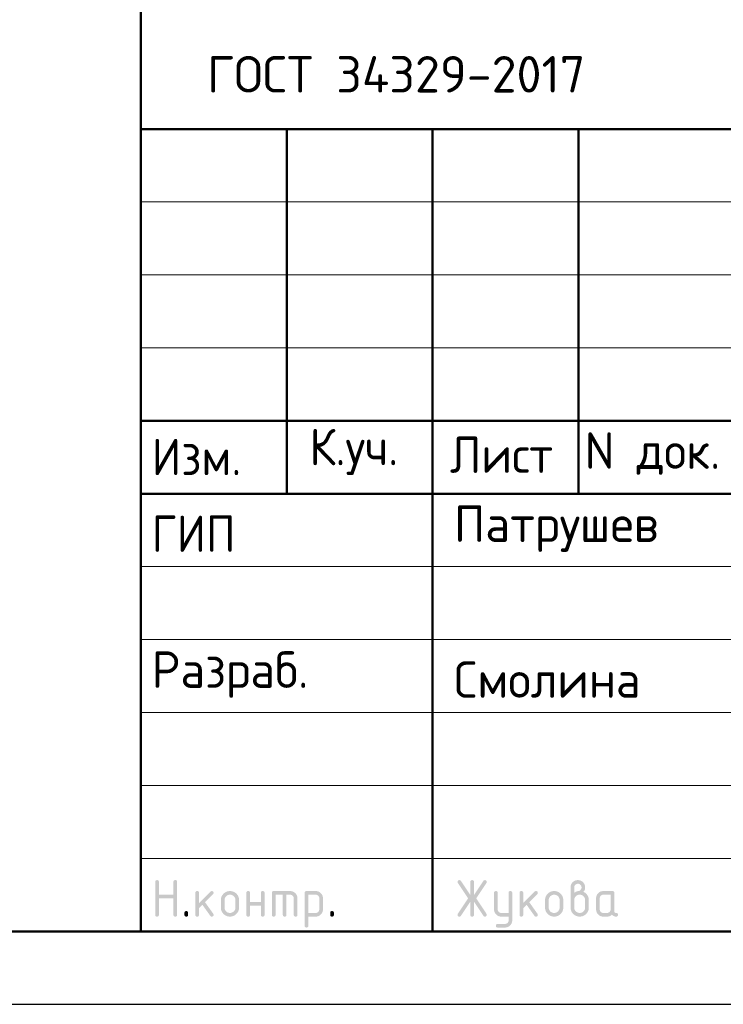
# Model space of a CAD drawing. Header units: millimetres. Extents: x 0 to 50400, y 0 to 35640.
# Tile 2 of 6: x 26604 to 32391, y 0 to 8099. Entities that reach past the tile are written whole.
import ezdxf

# ---------------------------------------------------------------- set-up
doc = ezdxf.new("R2010")
doc.units = ezdxf.units.MM
doc.layers.add('Standard', color=7, linetype='Continuous', lineweight=25)
doc.styles.add('ISOCPEUR', font='txt')

msp = doc.modelspace()

# ---------------------------------------------------------------- hatches: boundary and pattern name
at = {"layer": 'Standard', "linetype": 'Continuous', "lineweight": 25, "transparency": 33554687}
for points in [[(27718.9, 736.5), (27718.9, 1006.5), (27718.9, 1008.4), (27719.1, 1010.1), (27719.4, 1011.7), (27719.8, 1013.1), (27720.3, 1014.5), (27721, 1015.7), (27721.7, 1016.9), (27722.7, 1017.8), (27723.6, 1018.7), (27724.8, 1019.4), (27725.9, 1020.1), (27727.4, 1020.6), (27728.8, 1021.1), (27730.4, 1021.3), (27732, 1021.5), (27733.9, 1021.5), (27735.8, 1021.5), (27737.4, 1021.3), (27739.1, 1021.1), (27740.5, 1020.6), (27741.9, 1020.1), (27743.1, 1019.4), (27744.3, 1018.7), (27745.2, 1017.8), (27746.1, 1016.9), (27746.8, 1015.7), (27747.5, 1014.5), (27748, 1013.1), (27748.5, 1011.7), (27748.7, 1010.1), (27749, 1008.4), (27749, 1006.6), (27749, 901.6), (27868.6, 901.6), (27868.6, 1006.6), (27868.6, 1008.4), (27868.9, 1010.1), (27869.1, 1011.7), (27869.6, 1013.1), (27870, 1014.5), (27870.7, 1015.7), (27871.4, 1016.9), (27872.4, 1017.8), (27873.3, 1018.7), (27874.5, 1019.4), (27875.7, 1020.1), (27877.1, 1020.6), (27878.5, 1021.1), (27880.1, 1021.3), (27881.8, 1021.5), (27883.6, 1021.5), (27885.5, 1021.5), (27887.2, 1021.3), (27888.8, 1021.1), (27890.2, 1020.6), (27891.6, 1020.1), (27892.8, 1019.4), (27894, 1018.7), (27894.9, 1017.8), (27895.9, 1016.9), (27896.6, 1015.7), (27897.3, 1014.5), (27897.7, 1013.1), (27898.2, 1011.7), (27898.4, 1010.1), (27898.7, 1008.4), (27898.7, 1006.5), (27898.7, 736.5), (27898.7, 734.7), (27898.4, 733), (27898.2, 731.4), (27897.7, 730), (27897.3, 728.6), (27896.6, 727.4), (27895.9, 726.2), (27894.9, 725.3), (27894, 724.4), (27892.8, 723.7), (27891.6, 723), (27890.2, 722.5), (27888.8, 722), (27887.2, 721.8), (27885.5, 721.5), (27883.6, 721.5), (27881.8, 721.5), (27880.1, 721.8), (27878.5, 722), (27877.1, 722.5), (27875.7, 723), (27874.5, 723.7), (27873.3, 724.4), (27872.4, 725.3), (27871.4, 726.2), (27870.7, 727.4), (27870, 728.6), (27869.6, 730), (27869.1, 731.4), (27868.9, 733), (27868.6, 734.7), (27868.6, 736.5), (27868.6, 871.5), (27749, 871.5), (27749, 736.5), (27749, 734.7), (27748.7, 733), (27748.5, 731.4), (27748, 730), (27747.5, 728.6), (27746.8, 727.4), (27746.1, 726.2), (27745.2, 725.3), (27744.3, 724.4), (27743.1, 723.7), (27741.9, 723), (27740.5, 722.5), (27739.1, 722), (27737.4, 721.8), (27735.8, 721.5), (27733.9, 721.5), (27732, 721.5), (27730.4, 721.8), (27728.8, 722), (27727.4, 722.5), (27725.9, 723), (27724.8, 723.7), (27723.6, 724.4), (27722.7, 725.3), (27721.7, 726.2), (27721, 727.4), (27720.3, 728.6), (27719.8, 730), (27719.4, 731.4), (27719.1, 733), (27718.9, 734.7)], [(30310.2, 844.4), (30232.8, 728.1), (30231.7, 726.5), (30230.4, 725.2), (30229, 724), (30227.4, 723.2), (30225.8, 722.4), (30224, 721.9), (30222.1, 721.5), (30220, 721.5), (30218.2, 721.5), (30216.6, 721.8), (30215, 722), (30213.6, 722.5), (30212.2, 723), (30211, 723.8), (30209.9, 724.5), (30209, 725.5), (30208, 726.4), (30207.4, 727.7), (30206.7, 728.9), (30206.2, 730.4), (30205.7, 731.8), (30205.5, 733.5), (30205.3, 735.2), (30205.3, 737.2), (30205.3, 739.1), (30205.9, 741.1), (30206.5, 743), (30207.8, 744.9), (30292.1, 871.4), (30207.8, 997.9), (30206.5, 999.9), (30205.9, 1001.8), (30205.3, 1003.8), (30205.3, 1005.9), (30205.3, 1007.8), (30205.5, 1009.5), (30205.7, 1011.3), (30206.2, 1012.7), (30206.7, 1014.2), (30207.4, 1015.4), (30208.1, 1016.6), (30209, 1017.6), (30210, 1018.6), (30211.1, 1019.3), (30212.3, 1020.1), (30213.7, 1020.6), (30215.1, 1021), (30216.8, 1021.3), (30218.4, 1021.5), (30220.3, 1021.5), (30222.3, 1021.5), (30224, 1021.1), (30225.8, 1020.7), (30227.4, 1019.8), (30228.9, 1019), (30230.3, 1017.7), (30231.6, 1016.4), (30232.8, 1014.7), (30310.2, 898.7), (30310.2, 1006.5), (30310.2, 1008.4), (30310.5, 1010.1), (30310.7, 1011.7), (30311.2, 1013.1), (30311.7, 1014.5), (30312.4, 1015.7), (30313.1, 1016.9), (30314, 1017.8), (30314.9, 1018.7), (30316.1, 1019.4), (30317.3, 1020.1), (30318.7, 1020.6), (30320.1, 1021.1), (30321.8, 1021.3), (30323.4, 1021.5), (30325.3, 1021.5), (30327.2, 1021.5), (30328.8, 1021.3), (30330.4, 1021.1), (30331.8, 1020.6), (30333.3, 1020.1), (30334.4, 1019.4), (30335.6, 1018.7), (30336.5, 1017.8), (30337.5, 1016.9), (30338.2, 1015.7), (30338.9, 1014.5), (30339.4, 1013.1), (30339.8, 1011.7), (30340.1, 1010.1), (30340.3, 1008.4), (30340.3, 1006.5), (30340.3, 898.7), (30417.8, 1014.7), (30418.9, 1016.4), (30420.3, 1017.7), (30421.6, 1019), (30423.2, 1019.8), (30424.8, 1020.7), (30426.6, 1021.1), (30428.5, 1021.5), (30430.5, 1021.5), (30432, 1021.5), (30433.4, 1021.3), (30434.9, 1021), (30436.2, 1020.4), (30437.5, 1019.8), (30438.7, 1019), (30439.9, 1018.1), (30441, 1017), (30442, 1015.9), (30442.8, 1014.6), (30443.6, 1013.4), (30444.2, 1012.1), (30444.7, 1010.7), (30445, 1009.3), (30445.3, 1007.9), (30445.3, 1006.3), (30445.3, 1004.1), (30444.6, 1002), (30444, 999.9), (30442.8, 997.9), (30358.5, 871.4), (30442.8, 744.9), (30444, 743), (30444.6, 741), (30445.3, 738.9), (30445.3, 736.8), (30445.3, 735.2), (30445, 733.8), (30444.7, 732.4), (30444.2, 731), (30443.7, 729.7), (30442.9, 728.5), (30442.1, 727.2), (30441.1, 726.1), (30440, 724.9), (30438.8, 724.1), (30437.7, 723.3), (30436.4, 722.7), (30435.1, 722.1), (30433.7, 721.8), (30432.3, 721.5), (30430.7, 721.5), (30428.6, 721.5), (30426.7, 721.9), (30424.8, 722.4), (30423.2, 723.2), (30421.6, 724), (30420.2, 725.2), (30418.9, 726.5), (30417.8, 728.1), (30340.3, 844.4), (30340.3, 736.5), (30340.3, 734.7), (30340.1, 733), (30339.8, 731.4), (30339.4, 730), (30338.9, 728.6), (30338.2, 727.4), (30337.5, 726.2), (30336.5, 725.3), (30335.6, 724.4), (30334.4, 723.7), (30333.3, 723), (30331.8, 722.5), (30330.4, 722), (30328.8, 721.8), (30327.2, 721.5), (30325.3, 721.5), (30323.4, 721.5), (30321.8, 721.8), (30320.1, 722), (30318.7, 722.5), (30317.3, 723), (30316.1, 723.7), (30314.9, 724.4), (30314, 725.3), (30313.1, 726.2), (30312.4, 727.4), (30311.7, 728.6), (30311.2, 730), (30310.7, 731.4), (30310.5, 733), (30310.2, 734.7), (30310.2, 736.5)], [(28078.7, 832.8), (28173, 927.1), (28174.1, 928.1), (28175.3, 929), (28176.5, 929.8), (28177.9, 930.3), (28179.2, 930.8), (28180.6, 931.1), (28182.1, 931.4), (28183.7, 931.4), (28185.6, 931.4), (28187.2, 931.1), (28188.9, 930.9), (28190.3, 930.4), (28191.7, 930), (28192.8, 929.3), (28194, 928.6), (28195, 927.6), (28195.9, 926.7), (28196.6, 925.5), (28197.3, 924.3), (28197.8, 922.9), (28198.2, 921.5), (28198.5, 919.9), (28198.7, 918.3), (28198.7, 916.4), (28198.7, 914.9), (28198.4, 913.5), (28198.1, 912.1), (28197.6, 910.8), (28197, 909.5), (28196.1, 908.3), (28195.3, 907.1), (28194.1, 905.9), (28128.3, 840.1), (28195.7, 745.2), (28197.2, 743.1), (28198, 740.9), (28198.7, 738.7), (28198.7, 736.3), (28198.7, 734.5), (28198.5, 732.8), (28198.2, 731.2), (28197.8, 729.9), (28197.3, 728.5), (28196.6, 727.3), (28195.9, 726.2), (28195, 725.2), (28194, 724.3), (28192.8, 723.6), (28191.7, 722.9), (28190.3, 722.5), (28188.9, 722), (28187.2, 721.8), (28185.6, 721.5), (28183.7, 721.5), (28181.7, 721.5), (28179.9, 721.9), (28178.2, 722.3), (28176.6, 723.1), (28175, 723.9), (28173.7, 725.1), (28172.3, 726.3), (28171.2, 727.9), (28106.7, 818.6), (28078.7, 790.6), (28078.7, 736.5), (28078.7, 734.7), (28078.5, 733), (28078.3, 731.4), (28077.8, 730), (28077.3, 728.6), (28076.6, 727.4), (28075.9, 726.2), (28075, 725.3), (28074, 724.4), (28072.9, 723.7), (28071.7, 723), (28070.3, 722.5), (28068.9, 722), (28067.2, 721.8), (28065.6, 721.5), (28063.7, 721.5), (28061.8, 721.5), (28060.2, 721.8), (28058.5, 722), (28057.1, 722.5), (28055.7, 723), (28054.5, 723.7), (28053.4, 724.4), (28052.4, 725.3), (28051.5, 726.2), (28050.8, 727.4), (28050.1, 728.6), (28049.6, 730), (28049.2, 731.4), (28048.9, 733), (28048.7, 734.7), (28048.7, 736.5), (28048.7, 916.4), (28048.7, 918.3), (28048.9, 919.9), (28049.2, 921.5), (28049.6, 922.9), (28050.1, 924.3), (28050.8, 925.5), (28051.5, 926.7), (28052.4, 927.6), (28053.4, 928.6), (28054.5, 929.3), (28055.7, 930), (28057.1, 930.4), (28058.5, 930.9), (28060.2, 931.1), (28061.8, 931.4), (28063.7, 931.4), (28065.6, 931.4), (28067.2, 931.1), (28068.9, 930.9), (28070.3, 930.4), (28071.7, 930), (28072.9, 929.3), (28074, 928.6), (28075, 927.6), (28075.9, 926.7), (28076.6, 925.5), (28077.3, 924.3), (28077.8, 922.9), (28078.3, 921.5), (28078.5, 919.9), (28078.7, 918.3), (28078.7, 916.4)], [(28498.4, 811.4), (28498.4, 736.5), (28498.4, 734.7), (28498.2, 733), (28497.9, 731.4), (28497.5, 730), (28497, 728.6), (28496.3, 727.4), (28495.6, 726.2), (28494.6, 725.3), (28493.7, 724.4), (28492.5, 723.6), (28491.4, 723), (28489.9, 722.5), (28488.5, 722), (28486.9, 721.8), (28485.2, 721.5), (28483.4, 721.5), (28481.5, 721.5), (28479.8, 721.8), (28478.2, 722), (28476.8, 722.5), (28475.4, 723), (28474.2, 723.7), (28473, 724.4), (28472.1, 725.3), (28471.2, 726.2), (28470.5, 727.4), (28469.8, 728.6), (28469.3, 730), (28468.8, 731.4), (28468.6, 733), (28468.3, 734.7), (28468.3, 736.5), (28468.3, 916.4), (28468.3, 918.3), (28468.6, 919.9), (28468.8, 921.5), (28469.3, 922.9), (28469.8, 924.3), (28470.5, 925.5), (28471.2, 926.7), (28472.1, 927.6), (28473, 928.6), (28474.2, 929.3), (28475.4, 930), (28476.8, 930.4), (28478.2, 930.9), (28479.8, 931.1), (28481.5, 931.4), (28483.4, 931.4), (28485.2, 931.4), (28486.9, 931.1), (28488.5, 930.9), (28489.9, 930.4), (28491.4, 930), (28492.5, 929.3), (28493.7, 928.6), (28494.6, 927.6), (28495.6, 926.7), (28496.3, 925.5), (28497, 924.4), (28497.5, 923), (28497.9, 921.5), (28498.2, 919.9), (28498.4, 918.3), (28498.4, 916.4), (28498.4, 841.5), (28588, 841.5), (28588, 916.4), (28588, 918.3), (28588.2, 919.9), (28588.5, 921.5), (28589, 923), (28589.4, 924.4), (28590.1, 925.5), (28590.8, 926.7), (28591.8, 927.6), (28592.7, 928.6), (28593.9, 929.3), (28595.1, 930), (28596.5, 930.4), (28597.9, 930.9), (28599.5, 931.1), (28601.2, 931.4), (28603, 931.4), (28604.9, 931.4), (28606.6, 931.1), (28608.2, 930.9), (28609.6, 930.4), (28611, 930), (28612.2, 929.3), (28613.4, 928.6), (28614.3, 927.6), (28615.2, 926.7), (28615.9, 925.5), (28616.7, 924.3), (28617.1, 922.9), (28617.6, 921.5), (28617.8, 919.9), (28618.1, 918.3), (28618.1, 916.4), (28618.1, 736.5), (28618.1, 734.7), (28617.8, 733), (28617.6, 731.4), (28617.1, 730), (28616.7, 728.6), (28615.9, 727.4), (28615.2, 726.2), (28614.3, 725.3), (28613.4, 724.4), (28612.2, 723.7), (28611, 723), (28609.6, 722.5), (28608.2, 722), (28606.6, 721.8), (28604.9, 721.5), (28603, 721.5), (28601.2, 721.5), (28599.5, 721.8), (28597.9, 722), (28596.5, 722.5), (28595.1, 723), (28593.9, 723.6), (28592.7, 724.4), (28591.8, 725.3), (28590.8, 726.2), (28590.1, 727.4), (28589.4, 728.6), (28589, 730), (28588.5, 731.4), (28588.2, 733), (28588, 734.7), (28588, 736.5), (28588, 811.4)], [(28693.2, 931.4), (28828.1, 931.4), (28831.2, 931.4), (28834.2, 931.1), (28837.2, 930.8), (28840.1, 930.3), (28843, 929.7), (28845.7, 928.9), (28848.5, 928.1), (28851.2, 927), (28853.8, 925.9), (28856.4, 924.5), (28858.9, 923.2), (28861.3, 921.5), (28863.7, 919.9), (28866, 918), (28868.3, 916.1), (28870.5, 913.9), (28872.7, 911.7), (28874.6, 909.4), (28876.5, 907.1), (28878.2, 904.7), (28879.8, 902.3), (28881.2, 899.7), (28882.5, 897.2), (28883.6, 894.5), (28884.7, 891.9), (28885.5, 889.1), (28886.4, 886.3), (28886.9, 883.4), (28887.5, 880.6), (28887.7, 877.6), (28888, 874.5), (28888, 871.4), (28888, 736.5), (28888, 734.7), (28887.8, 733), (28887.5, 731.4), (28887.1, 730), (28886.6, 728.6), (28885.9, 727.4), (28885.2, 726.2), (28884.3, 725.3), (28883.3, 724.4), (28882.1, 723.7), (28881, 723), (28879.6, 722.5), (28878.1, 722), (28876.5, 721.8), (28874.9, 721.5), (28873, 721.5), (28871.1, 721.5), (28869.5, 721.8), (28867.8, 722), (28866.4, 722.5), (28865, 723), (28863.8, 723.6), (28862.7, 724.4), (28861.7, 725.3), (28860.8, 726.2), (28860.1, 727.4), (28859.4, 728.6), (28858.9, 730), (28858.4, 731.4), (28858.2, 733), (28857.9, 734.7), (28857.9, 736.5), (28857.9, 871.4), (28857.9, 874.5), (28857.4, 877.5), (28856.9, 880.4), (28855.8, 883.1), (28854.7, 885.7), (28853.1, 888.1), (28851.5, 890.5), (28849.3, 892.7), (28847.2, 894.8), (28844.8, 896.5), (28842.4, 898.1), (28839.7, 899.2), (28837.1, 900.2), (28834.1, 900.8), (28831.2, 901.3), (28828, 901.3), (28798.1, 901.3), (28798.1, 736.5), (28798.1, 734.7), (28797.9, 733), (28797.6, 731.4), (28797.2, 730), (28796.7, 728.6), (28796, 727.4), (28795.3, 726.2), (28794.4, 725.3), (28793.4, 724.4), (28792.3, 723.6), (28791.1, 723), (28789.7, 722.5), (28788.3, 722), (28786.6, 721.8), (28785, 721.5), (28783.1, 721.5), (28781.2, 721.5), (28779.6, 721.8), (28777.9, 722), (28776.5, 722.5), (28775.1, 723), (28773.9, 723.6), (28772.8, 724.4), (28771.8, 725.3), (28770.9, 726.2), (28770.2, 727.4), (28769.5, 728.6), (28769, 730), (28768.5, 731.4), (28768.3, 733), (28768.1, 734.7), (28768.1, 736.5), (28768.1, 901.3), (28708.2, 901.3), (28708.2, 736.5), (28708.2, 734.7), (28708, 733), (28707.8, 731.4), (28707.3, 730), (28706.8, 728.6), (28706.1, 727.4), (28705.4, 726.2), (28704.5, 725.3), (28703.5, 724.4), (28702.4, 723.6), (28701.2, 723), (28699.8, 722.5), (28698.4, 722), (28696.7, 721.8), (28695.1, 721.5), (28693.2, 721.5), (28691.3, 721.5), (28689.7, 721.8), (28688, 722), (28686.6, 722.5), (28685.2, 723), (28684, 723.7), (28682.9, 724.4), (28681.9, 725.3), (28681, 726.2), (28680.3, 727.4), (28679.6, 728.6), (28679.1, 730), (28678.7, 731.4), (28678.4, 733), (28678.2, 734.7), (28678.2, 736.5), (28678.2, 916.4), (28678.2, 918.3), (28678.4, 919.9), (28678.6, 921.5), (28679.1, 922.9), (28679.6, 924.3), (28680.3, 925.5), (28681, 926.7), (28681.9, 927.6), (28682.9, 928.6), (28684, 929.3), (28685.2, 930), (28686.6, 930.4), (28688, 930.9), (28689.6, 931.1), (28691.3, 931.4)], [(30625, 691.2), (30625, 721.5), (30565.2, 721.5), (30562, 721.5), (30559, 721.8), (30556, 722.1), (30553.1, 722.6), (30550.2, 723.2), (30547.4, 724), (30544.6, 724.8), (30542, 725.9), (30539.3, 727), (30536.8, 728.4), (30534.2, 729.7), (30531.8, 731.4), (30529.4, 733), (30527.1, 734.9), (30524.8, 736.8), (30522.7, 739), (30520.5, 741.2), (30518.6, 743.5), (30516.7, 745.8), (30515.1, 748.2), (30513.5, 750.7), (30512.1, 753.2), (30510.7, 755.7), (30509.7, 758.4), (30508.6, 761), (30507.8, 763.8), (30507, 766.6), (30506.4, 769.5), (30505.9, 772.4), (30505.6, 775.4), (30505.3, 778.4), (30505.3, 781.5), (30505.3, 916.4), (30505.3, 918.3), (30505.6, 919.9), (30505.8, 921.5), (30506.3, 922.9), (30506.7, 924.3), (30507.4, 925.5), (30508.1, 926.7), (30509.1, 927.6), (30510, 928.6), (30511.2, 929.3), (30512.4, 930), (30513.8, 930.4), (30515.2, 930.9), (30516.8, 931.1), (30518.5, 931.4), (30520.4, 931.4), (30522.2, 931.4), (30523.9, 931.1), (30525.5, 930.9), (30526.9, 930.4), (30528.3, 930), (30529.5, 929.3), (30530.7, 928.6), (30531.6, 927.6), (30532.6, 926.7), (30533.3, 925.5), (30534, 924.4), (30534.4, 923), (30534.9, 921.5), (30535.2, 919.9), (30535.4, 918.3), (30535.4, 916.4), (30535.4, 781.6), (30535.4, 778.5), (30535.9, 775.6), (30536.5, 772.8), (30537.6, 770.2), (30538.7, 767.5), (30540.4, 765.1), (30542, 762.7), (30544.2, 760.4), (30546.4, 758.2), (30548.8, 756.6), (30551.2, 754.9), (30553.9, 753.8), (30556.5, 752.7), (30559.4, 752.2), (30562.2, 751.6), (30565.3, 751.6), (30625, 751.6), (30625, 916.4), (30625, 918.3), (30625.2, 919.9), (30625.5, 921.5), (30625.9, 923), (30626.4, 924.4), (30627.1, 925.5), (30627.8, 926.7), (30628.7, 927.6), (30629.7, 928.6), (30630.9, 929.3), (30632, 930), (30633.4, 930.4), (30634.9, 930.9), (30636.5, 931.1), (30638.1, 931.4), (30640, 931.4), (30641.9, 931.4), (30643.5, 931.1), (30645.2, 930.9), (30646.6, 930.4), (30648, 930), (30649.2, 929.3), (30650.4, 928.6), (30651.3, 927.6), (30652.2, 926.7), (30652.9, 925.5), (30653.6, 924.3), (30654.1, 923), (30654.6, 921.5), (30654.8, 919.9), (30655, 918.3), (30655, 916.4), (30655, 691.6), (30655, 688.5), (30654.8, 685.5), (30654.5, 682.5), (30654, 679.6), (30653.4, 676.7), (30652.6, 673.9), (30651.8, 671.2), (30650.8, 668.5), (30649.7, 665.8), (30648.4, 663.3), (30647, 660.8), (30645.4, 658.4), (30643.8, 655.9), (30642, 653.6), (30640.1, 651.3), (30637.9, 649.1), (30635.8, 646.9), (30633.5, 645), (30631.3, 643.1), (30628.9, 641.5), (30626.5, 639.9), (30624, 638.5), (30621.5, 637.1), (30618.9, 636), (30616.2, 634.9), (30613.5, 634.1), (30610.7, 633.3), (30607.9, 632.8), (30605, 632.2), (30602, 631.9), (30599, 631.7), (30595.9, 631.7), (30535.4, 631.7), (30533.5, 631.7), (30531.9, 631.9), (30530.2, 632.1), (30528.8, 632.6), (30527.4, 633.1), (30526.2, 633.8), (30525.1, 634.5), (30524.1, 635.4), (30523.2, 636.4), (30522.5, 637.5), (30521.8, 638.7), (30521.3, 640.1), (30520.9, 641.5), (30520.6, 643.2), (30520.4, 644.8), (30520.4, 646.7), (30520.4, 648.2), (30520.7, 649.6), (30521, 650.9), (30521.5, 652.3), (30522.1, 653.6), (30522.9, 654.8), (30523.8, 656), (30524.9, 657.2), (30526.1, 658.3), (30527.3, 659.2), (30528.5, 660), (30529.8, 660.6), (30531.1, 661.1), (30532.5, 661.4), (30533.9, 661.7), (30535.4, 661.7), (30595.1, 661.7), (30598.3, 661.7), (30601.2, 662.2), (30604.1, 662.8), (30606.8, 663.8), (30609.4, 664.9), (30611.8, 666.4), (30614.2, 668), (30616.4, 670.1), (30618.5, 672.2), (30620.2, 674.6), (30621.8, 676.9), (30622.8, 679.6), (30623.9, 682.2), (30624.5, 685.1), (30625, 688)], [(30745.2, 832.8), (30839.5, 927.1), (30840.6, 928.1), (30841.8, 929), (30843, 929.8), (30844.3, 930.3), (30845.7, 930.8), (30847.1, 931.1), (30848.6, 931.4), (30850.2, 931.4), (30852.1, 931.4), (30853.7, 931.1), (30855.3, 930.9), (30856.7, 930.4), (30858.2, 930), (30859.3, 929.3), (30860.5, 928.6), (30861.4, 927.6), (30862.4, 926.7), (30863.1, 925.5), (30863.8, 924.3), (30864.2, 922.9), (30864.7, 921.5), (30864.9, 919.9), (30865.2, 918.3), (30865.2, 916.4), (30865.2, 914.9), (30864.9, 913.5), (30864.6, 912.1), (30864, 910.8), (30863.5, 909.5), (30862.6, 908.3), (30861.8, 907.1), (30860.6, 905.9), (30794.8, 840.1), (30862.2, 745.2), (30863.7, 743.1), (30864.4, 740.9), (30865.2, 738.7), (30865.2, 736.3), (30865.2, 734.5), (30864.9, 732.8), (30864.7, 731.2), (30864.2, 729.9), (30863.8, 728.5), (30863.1, 727.3), (30862.4, 726.2), (30861.4, 725.2), (30860.5, 724.3), (30859.3, 723.6), (30858.2, 722.9), (30856.7, 722.5), (30855.3, 722), (30853.7, 721.8), (30852.1, 721.5), (30850.2, 721.5), (30848.2, 721.5), (30846.4, 721.9), (30844.7, 722.3), (30843.1, 723.1), (30841.5, 723.9), (30840.2, 725.1), (30838.8, 726.3), (30837.7, 727.9), (30773.2, 818.6), (30745.2, 790.6), (30745.2, 736.5), (30745.2, 734.7), (30745, 733), (30744.7, 731.4), (30744.3, 730), (30743.8, 728.6), (30743.1, 727.4), (30742.4, 726.2), (30741.5, 725.3), (30740.5, 724.4), (30739.4, 723.7), (30738.2, 723), (30736.8, 722.5), (30735.4, 722), (30733.7, 721.8), (30732.1, 721.5), (30730.2, 721.5), (30728.3, 721.5), (30726.7, 721.8), (30725, 722), (30723.6, 722.5), (30722.2, 723), (30721, 723.7), (30719.9, 724.4), (30718.9, 725.3), (30718, 726.2), (30717.3, 727.4), (30716.6, 728.6), (30716.1, 730), (30715.6, 731.4), (30715.4, 733), (30715.2, 734.7), (30715.2, 736.5), (30715.2, 916.4), (30715.2, 918.3), (30715.4, 919.9), (30715.6, 921.5), (30716.1, 922.9), (30716.6, 924.3), (30717.3, 925.5), (30718, 926.7), (30718.9, 927.6), (30719.9, 928.6), (30721, 929.3), (30722.2, 930), (30723.6, 930.4), (30725, 930.9), (30726.7, 931.1), (30728.3, 931.4), (30730.2, 931.4), (30732.1, 931.4), (30733.7, 931.1), (30735.4, 930.9), (30736.8, 930.4), (30738.2, 930), (30739.4, 929.3), (30740.5, 928.6), (30741.5, 927.6), (30742.4, 926.7), (30743.1, 925.5), (30743.8, 924.3), (30744.3, 922.9), (30744.7, 921.5), (30745, 919.9), (30745.2, 918.3), (30745.2, 916.4)], [(27958.8, 751.6), (27958.8, 753.5), (27959, 755.1), (27959.3, 756.8), (27959.7, 758.2), (27960.2, 759.6), (27960.9, 760.8), (27961.6, 761.9), (27962.5, 762.9), (27963.5, 763.8), (27964.7, 764.5), (27965.8, 765.2), (27967.2, 765.7), (27968.6, 766.2), (27970.3, 766.4), (27971.9, 766.6), (27973.8, 766.6), (27975.7, 766.6), (27977.3, 766.4), (27979, 766.2), (27980.4, 765.7), (27981.8, 765.2), (27983, 764.5), (27984.1, 763.8), (27985.1, 762.9), (27986, 761.9), (27986.7, 760.8), (27987.4, 759.6), (27987.9, 758.2), (27988.4, 756.8), (27988.6, 755.1), (27988.8, 753.5), (27988.8, 751.6), (27988.8, 736.6), (27988.8, 734.7), (27988.6, 733), (27988.4, 731.4), (27987.9, 730), (27987.4, 728.6), (27986.7, 727.4), (27986, 726.2), (27985.1, 725.3), (27984.1, 724.4), (27983, 723.7), (27981.8, 723), (27980.4, 722.5), (27979, 722), (27977.3, 721.8), (27975.7, 721.5), (27973.8, 721.5), (27971.9, 721.5), (27970.3, 721.8), (27968.6, 722), (27967.2, 722.5), (27965.8, 723), (27964.7, 723.7), (27963.5, 724.4), (27962.5, 725.3), (27961.6, 726.2), (27960.9, 727.4), (27960.2, 728.6), (27959.7, 730), (27959.3, 731.4), (27959, 733), (27958.8, 734.7), (27958.8, 736.6)], [(29158, 751.6), (29158, 753.5), (29158.2, 755.1), (29158.4, 756.8), (29158.9, 758.2), (29159.4, 759.6), (29160.1, 760.8), (29160.8, 761.9), (29161.7, 762.9), (29162.6, 763.8), (29163.8, 764.5), (29165, 765.2), (29166.4, 765.7), (29167.8, 766.2), (29169.5, 766.4), (29171.1, 766.6), (29173, 766.6), (29174.9, 766.6), (29176.5, 766.4), (29178.1, 766.2), (29179.6, 765.7), (29181, 765.2), (29182.1, 764.5), (29183.3, 763.8), (29184.3, 762.9), (29185.2, 761.9), (29185.9, 760.8), (29186.6, 759.6), (29187.1, 758.2), (29187.5, 756.8), (29187.8, 755.1), (29188, 753.5), (29188, 751.6), (29188, 736.6), (29188, 734.7), (29187.8, 733), (29187.5, 731.4), (29187.1, 730), (29186.6, 728.6), (29185.9, 727.4), (29185.2, 726.2), (29184.3, 725.3), (29183.3, 724.4), (29182.1, 723.7), (29181, 723), (29179.6, 722.5), (29178.1, 722), (29176.5, 721.8), (29174.9, 721.5), (29173, 721.5), (29171.1, 721.5), (29169.5, 721.8), (29167.8, 722), (29166.4, 722.5), (29165, 723), (29163.8, 723.7), (29162.6, 724.4), (29161.7, 725.3), (29160.8, 726.2), (29160.1, 727.4), (29159.4, 728.6), (29158.9, 730), (29158.4, 731.4), (29158.2, 733), (29158, 734.7), (29158, 736.6)]]:
    msp.add_hatch(color=7, dxfattribs=at).paths.add_polyline_path(points, flags=16)
h = msp.add_hatch(color=7, dxfattribs=at)
h.paths.add_polyline_path([(31164.9, 916.5), (31169.6, 920.2), (31174.2, 923), (31178.8, 925.9), (31183.2, 927.7), (31187.5, 929.6), (31191.7, 930.5), (31195.9, 931.5), (31199.9, 931.5), (31202.2, 931.5), (31204.4, 932.1), (31206.7, 932.8), (31208.8, 934.1), (31211, 935.4), (31213.1, 937.4), (31215.1, 939.3), (31217.1, 941.9), (31219.1, 944.4), (31220.5, 946.8), (31222, 949.3), (31222.9, 951.7), (31223.9, 954.1), (31224.4, 956.6), (31224.9, 959), (31224.9, 961.5), (31224.9, 964.6), (31224.3, 967.6), (31223.8, 970.5), (31222.7, 973.2), (31221.6, 975.8), (31220, 978.2), (31218.4, 980.7), (31216.2, 982.8), (31214.1, 985), (31211.7, 986.6), (31209.2, 988.2), (31206.6, 989.3), (31203.9, 990.4), (31201, 990.9), (31198.1, 991.5), (31194.9, 991.5), (31191.8, 991.5), (31188.9, 990.9), (31186, 990.4), (31183.3, 989.3), (31180.7, 988.2), (31178.2, 986.5), (31175.8, 984.9), (31173.6, 982.7), (31171.4, 980.5), (31169.8, 978.1), (31168.2, 975.7), (31167.1, 973), (31166, 970.4), (31165.4, 967.5), (31164.9, 964.6), (31164.9, 961.5)])
h.paths.add_polyline_path([(31239.6, 925.4), (31244.8, 923.3), (31249.4, 920.4), (31254.1, 917.7), (31258.2, 914.2), (31262.2, 910.8), (31265.8, 906.7), (31269.4, 902.6), (31272.4, 897.9), (31275.4, 893.2), (31277.7, 888.3), (31280, 883.3), (31281.5, 878.1), (31283, 873), (31283.8, 867.6), (31284.5, 862.2), (31284.5, 856.5), (31284.5, 796.5), (31284.5, 792.6), (31284.2, 788.9), (31283.9, 785.1), (31283.2, 781.5), (31282.5, 777.8), (31281.5, 774.4), (31280.4, 770.9), (31279.1, 767.6), (31277.7, 764.2), (31276, 761.1), (31274.3, 757.9), (31272.2, 754.9), (31270.2, 751.8), (31267.8, 749), (31265.4, 746.1), (31262.7, 743.4), (31259.9, 740.6), (31257, 738.2), (31254.2, 735.9), (31251.1, 733.8), (31248.1, 731.8), (31244.9, 730.1), (31241.8, 728.4), (31238.5, 727), (31235.2, 725.6), (31231.7, 724.6), (31228.2, 723.6), (31224.7, 722.9), (31221, 722.2), (31217.3, 721.9), (31213.6, 721.5), (31209.7, 721.5), (31205.8, 721.5), (31202, 721.9), (31198.2, 722.2), (31194.6, 722.9), (31191, 723.6), (31187.6, 724.6), (31184.1, 725.7), (31180.8, 727), (31177.4, 728.4), (31174.3, 730.1), (31171.1, 731.8), (31168.1, 733.9), (31165.1, 735.9), (31162.2, 738.3), (31159.3, 740.7), (31156.6, 743.5), (31153.9, 746.2), (31151.5, 749.1), (31149.1, 752), (31147.1, 755), (31145, 758), (31143.3, 761.2), (31141.6, 764.4), (31140.3, 767.7), (31138.9, 771), (31137.9, 774.5), (31136.9, 777.9), (31136.2, 781.6), (31135.5, 785.2), (31135.2, 788.9), (31134.8, 792.6), (31134.8, 796.5), (31134.8, 961.5), (31134.8, 964.7), (31135.1, 967.7), (31135.4, 970.8), (31135.9, 973.7), (31136.5, 976.6), (31137.3, 979.4), (31138.1, 982.1), (31139.2, 984.8), (31140.3, 987.5), (31141.6, 990), (31143, 992.5), (31144.6, 995), (31146.3, 997.4), (31148.2, 999.7), (31150.1, 1002), (31152.3, 1004.2), (31154.5, 1006.3), (31156.8, 1008.2), (31159.1, 1010.1), (31161.5, 1011.8), (31163.9, 1013.4), (31166.4, 1014.7), (31169, 1016.1), (31171.6, 1017.2), (31174.3, 1018.3), (31177, 1019.1), (31179.8, 1019.9), (31182.7, 1020.5), (31185.5, 1021), (31188.5, 1021.3), (31191.5, 1021.5), (31194.7, 1021.5), (31197.8, 1021.5), (31200.8, 1021.3), (31203.9, 1021), (31206.7, 1020.5), (31209.6, 1019.9), (31212.4, 1019.1), (31215.2, 1018.3), (31217.9, 1017.2), (31220.5, 1016.1), (31223, 1014.7), (31225.6, 1013.3), (31228, 1011.7), (31230.4, 1010.1), (31232.7, 1008.1), (31235, 1006.2), (31237.2, 1004), (31239.3, 1001.9), (31241.2, 999.6), (31243.1, 997.3), (31244.7, 994.8), (31246.4, 992.4), (31247.7, 989.9), (31249.1, 987.3), (31250.2, 984.7), (31251.2, 982), (31252.1, 979.2), (31252.9, 976.5), (31253.4, 973.6), (31254, 970.7), (31254.2, 967.7), (31254.5, 964.7), (31254.5, 961.5), (31254.5, 955.9), (31253.6, 950.8), (31252.6, 945.7), (31250.8, 941.1), (31248.9, 936.6), (31246.1, 932.7), (31243.4, 928.8)], flags=16)
h.paths.add_polyline_path([(31254.5, 796.6), (31254.5, 856.6), (31254.5, 861.2), (31253.7, 865.5), (31252.9, 869.9), (31251.2, 873.8), (31249.6, 877.8), (31247.2, 881.4), (31244.7, 885.1), (31241.5, 888.4), (31238.2, 891.7), (31234.6, 894.1), (31231, 896.6), (31227, 898.3), (31223.1, 899.9), (31218.7, 900.7), (31214.4, 901.6), (31209.7, 901.6), (31205, 901.6), (31200.7, 900.7), (31196.3, 899.9), (31192.4, 898.3), (31188.4, 896.6), (31184.8, 894.1), (31181.1, 891.7), (31177.9, 888.4), (31174.6, 885.1), (31172.2, 881.4), (31169.8, 877.8), (31168.1, 873.8), (31166.5, 869.9), (31165.7, 865.5), (31164.9, 861.2), (31164.9, 856.6), (31164.9, 796.6), (31164.9, 791.9), (31165.7, 787.5), (31166.5, 783.2), (31168.1, 779.2), (31169.8, 775.2), (31172.2, 771.6), (31174.6, 767.9), (31177.9, 764.7), (31181.1, 761.4), (31184.8, 758.9), (31188.4, 756.5), (31192.4, 754.9), (31196.3, 753.2), (31200.7, 752.4), (31205, 751.6), (31209.7, 751.6), (31214.4, 751.6), (31218.7, 752.4), (31223.1, 753.2), (31227, 754.9), (31231, 756.5), (31234.6, 759), (31238.2, 761.5), (31241.5, 764.8), (31244.7, 768.1), (31247.2, 771.7), (31249.6, 775.3), (31251.2, 779.3), (31252.9, 783.3), (31253.7, 787.6), (31254.5, 791.9)])
h = msp.add_hatch(color=7, dxfattribs=at)
h.paths.add_polyline_path([(28258.5, 796.5), (28258.5, 856.4), (28258.5, 860.3), (28258.8, 864.1), (28259.2, 867.8), (28259.9, 871.4), (28260.6, 875), (28261.6, 878.5), (28262.6, 881.9), (28264, 885.3), (28265.3, 888.6), (28267.1, 891.7), (28268.8, 894.9), (28270.8, 897.9), (28272.9, 901), (28275.3, 903.8), (28277.7, 906.7), (28280.4, 909.5), (28283.1, 912.2), (28286, 914.6), (28288.9, 917), (28291.9, 919.1), (28294.9, 921.1), (28298.1, 922.8), (28301.3, 924.5), (28304.6, 925.9), (28307.9, 927.3), (28311.4, 928.3), (28314.8, 929.3), (28318.4, 930), (28322, 930.7), (28325.7, 931), (28329.5, 931.4), (28333.4, 931.4), (28337.3, 931.4), (28341.1, 931), (28344.9, 930.7), (28348.5, 930), (28352.2, 929.3), (28355.6, 928.3), (28359.1, 927.3), (28362.4, 926), (28365.8, 924.6), (28368.9, 922.9), (28372.1, 921.2), (28375.1, 919.2), (28378.1, 917.1), (28381, 914.8), (28383.9, 912.4), (28386.6, 909.7), (28389.3, 907), (28391.6, 904.1), (28394, 901.3), (28396, 898.2), (28398.1, 895.2), (28399.8, 892), (28401.5, 888.9), (28402.8, 885.5), (28404.2, 882.2), (28405.2, 878.7), (28406.2, 875.2), (28406.9, 871.6), (28407.6, 868), (28407.9, 864.2), (28408.2, 860.4), (28408.2, 856.4), (28408.2, 796.5), (28408.2, 792.6), (28407.9, 788.9), (28407.5, 785.1), (28406.9, 781.5), (28406.2, 777.9), (28405.2, 774.4), (28404.1, 771), (28402.8, 767.7), (28401.4, 764.4), (28399.7, 761.2), (28398, 758), (28395.9, 755), (28393.9, 752), (28391.5, 749.1), (28389.1, 746.2), (28386.3, 743.5), (28383.6, 740.7), (28380.7, 738.3), (28377.8, 735.9), (28374.8, 733.9), (28371.8, 731.8), (28368.6, 730.1), (28365.5, 728.4), (28362.2, 727), (28358.8, 725.6), (28355.4, 724.6), (28351.9, 723.6), (28348.3, 722.9), (28344.7, 722.2), (28341, 721.9), (28337.3, 721.5), (28333.4, 721.5), (28329.5, 721.5), (28325.7, 721.9), (28322, 722.2), (28318.4, 722.9), (28314.8, 723.6), (28311.4, 724.6), (28307.9, 725.6), (28304.6, 727), (28301.3, 728.4), (28298.1, 730.1), (28294.9, 731.8), (28291.9, 733.9), (28288.9, 735.9), (28286, 738.3), (28283.1, 740.7), (28280.4, 743.5), (28277.7, 746.2), (28275.3, 749.1), (28272.9, 752), (28270.8, 755), (28268.8, 758), (28267.1, 761.2), (28265.3, 764.4), (28264, 767.7), (28262.6, 771), (28261.6, 774.4), (28260.6, 777.9), (28259.9, 781.5), (28259.2, 785.1), (28258.8, 788.9), (28258.5, 792.6)], flags=16)
h.paths.add_polyline_path([(28378.2, 796.6), (28378.2, 856.6), (28378.2, 861.2), (28377.4, 865.5), (28376.5, 869.9), (28374.9, 873.8), (28373.2, 877.8), (28370.8, 881.4), (28368.3, 885.1), (28365.1, 888.4), (28361.8, 891.7), (28358.1, 894.1), (28354.5, 896.6), (28350.6, 898.3), (28346.6, 899.9), (28342.3, 900.7), (28338, 901.6), (28333.4, 901.6), (28328.7, 901.6), (28324.4, 900.7), (28320.1, 899.9), (28316.2, 898.3), (28312.2, 896.6), (28308.6, 894.1), (28305, 891.7), (28301.7, 888.4), (28298.4, 885.1), (28295.9, 881.4), (28293.5, 877.8), (28291.8, 873.8), (28290.2, 869.9), (28289.4, 865.5), (28288.6, 861.2), (28288.6, 856.6), (28288.6, 796.6), (28288.6, 791.9), (28289.4, 787.5), (28290.2, 783.2), (28291.8, 779.2), (28293.4, 775.2), (28295.9, 771.6), (28298.3, 767.9), (28301.6, 764.7), (28304.8, 761.4), (28308.4, 758.9), (28312.1, 756.5), (28316, 754.9), (28320, 753.2), (28324.3, 752.4), (28328.7, 751.6), (28333.4, 751.6), (28338, 751.6), (28342.3, 752.4), (28346.6, 753.2), (28350.6, 754.9), (28354.5, 756.5), (28358.1, 759), (28361.8, 761.5), (28365.1, 764.8), (28368.3, 768.1), (28370.8, 771.7), (28373.2, 775.3), (28374.9, 779.3), (28376.5, 783.3), (28377.4, 787.6), (28378.2, 791.9)])
h = msp.add_hatch(color=7, dxfattribs=at)
h.paths.add_polyline_path([(28948.1, 916.4), (28948.1, 918.3), (28948.4, 919.9), (28948.6, 921.5), (28949.1, 923), (28949.5, 924.3), (28950.2, 925.5), (28950.9, 926.7), (28951.9, 927.6), (28952.8, 928.6), (28954, 929.3), (28955.1, 930), (28956.5, 930.4), (28957.9, 930.9), (28959.6, 931.1), (28961.2, 931.4), (28963.1, 931.4), (29038, 931.4), (29041.1, 931.4), (29044.1, 931.1), (29047.2, 930.8), (29050.1, 930.3), (29052.9, 929.8), (29055.7, 928.9), (29058.5, 928.1), (29061.2, 927), (29063.8, 925.9), (29066.4, 924.6), (29068.9, 923.2), (29071.3, 921.6), (29073.7, 920), (29076, 918.1), (29078.3, 916.2), (29080.5, 914), (29082.7, 911.8), (29084.6, 909.5), (29086.5, 907.2), (29088.1, 904.8), (29089.7, 902.4), (29091.1, 899.9), (29092.4, 897.3), (29093.5, 894.7), (29094.6, 892), (29095.4, 889.2), (29096.2, 886.5), (29096.8, 883.5), (29097.3, 880.6), (29097.6, 877.6), (29097.8, 874.6), (29097.8, 871.4), (29097.8, 781.5), (29097.8, 778.4), (29097.6, 775.4), (29097.3, 772.4), (29096.8, 769.5), (29096.2, 766.6), (29095.4, 763.8), (29094.6, 761), (29093.5, 758.4), (29092.4, 755.7), (29091.1, 753.2), (29089.7, 750.7), (29088.1, 748.2), (29086.5, 745.8), (29084.6, 743.5), (29082.7, 741.2), (29080.5, 739), (29078.3, 736.8), (29076, 734.9), (29073.8, 733), (29071.3, 731.4), (29068.9, 729.7), (29066.4, 728.4), (29063.9, 727), (29061.2, 725.9), (29058.6, 724.8), (29055.8, 724), (29053, 723.2), (29050.1, 722.6), (29047.2, 722.1), (29044.2, 721.8), (29041.1, 721.5), (29038, 721.5), (28978.2, 721.5), (28978.2, 646.6), (28978.2, 644.8), (28977.9, 643.1), (28977.7, 641.5), (28977.2, 640.1), (28976.8, 638.7), (28976.1, 637.5), (28975.4, 636.3), (28974.4, 635.4), (28973.5, 634.5), (28972.3, 633.8), (28971.1, 633.1), (28969.7, 632.6), (28968.3, 632.1), (28966.7, 631.9), (28965, 631.7), (28963.1, 631.7), (28961.3, 631.7), (28959.6, 631.9), (28958, 632.1), (28956.6, 632.6), (28955.2, 633.1), (28954, 633.8), (28952.8, 634.5), (28951.9, 635.4), (28950.9, 636.3), (28950.2, 637.5), (28949.5, 638.7), (28949.1, 640.1), (28948.6, 641.5), (28948.4, 643.1), (28948.1, 644.8), (28948.1, 646.6)], flags=16)
h.paths.add_polyline_path([(28978.2, 901.3), (28978.2, 751.6), (29037.9, 751.6), (29041, 751.6), (29043.9, 752.1), (29046.8, 752.7), (29049.4, 753.8), (29052.1, 754.9), (29054.5, 756.5), (29056.9, 758.1), (29059.1, 760.3), (29061.3, 762.5), (29062.9, 764.9), (29064.5, 767.4), (29065.6, 770), (29066.7, 772.7), (29067.2, 775.5), (29067.8, 778.4), (29067.8, 781.5), (29067.8, 871.4), (29067.8, 874.6), (29067.2, 877.5), (29066.7, 880.4), (29065.6, 883.1), (29064.6, 885.7), (29062.9, 888.1), (29061.3, 890.5), (29059.2, 892.7), (29057, 894.9), (29054.6, 896.5), (29052.2, 898.1), (29049.6, 899.2), (29046.9, 900.2), (29044, 900.8), (29041.1, 901.3), (29037.9, 901.3)])
h = msp.add_hatch(color=7, dxfattribs=at)
h.paths.add_polyline_path([(30925, 796.5), (30925, 856.4), (30925, 860.3), (30925.3, 864.1), (30925.7, 867.8), (30926.4, 871.4), (30927, 875), (30928.1, 878.5), (30929.1, 881.9), (30930.5, 885.3), (30931.8, 888.6), (30933.6, 891.7), (30935.3, 894.9), (30937.3, 897.9), (30939.4, 901), (30941.8, 903.8), (30944.2, 906.7), (30946.9, 909.5), (30949.6, 912.2), (30952.5, 914.6), (30955.4, 917), (30958.4, 919.1), (30961.4, 921.1), (30964.6, 922.8), (30967.8, 924.5), (30971.1, 925.9), (30974.4, 927.3), (30977.8, 928.3), (30981.3, 929.3), (30984.9, 930), (30988.5, 930.7), (30992.2, 931), (30996, 931.4), (30999.9, 931.4), (31003.8, 931.4), (31007.6, 931), (31011.4, 930.7), (31015, 930), (31018.6, 929.3), (31022.1, 928.3), (31025.6, 927.3), (31028.9, 926), (31032.2, 924.6), (31035.4, 922.9), (31038.6, 921.2), (31041.6, 919.2), (31044.6, 917.1), (31047.5, 914.8), (31050.3, 912.4), (31053, 909.7), (31055.8, 907), (31058.1, 904.1), (31060.5, 901.3), (31062.5, 898.2), (31064.6, 895.2), (31066.3, 892), (31068, 888.9), (31069.3, 885.5), (31070.7, 882.2), (31071.7, 878.7), (31072.7, 875.2), (31073.4, 871.6), (31074, 868), (31074.4, 864.2), (31074.7, 860.4), (31074.7, 856.4), (31074.7, 796.5), (31074.7, 792.6), (31074.4, 788.9), (31074, 785.1), (31073.3, 781.5), (31072.7, 777.9), (31071.6, 774.4), (31070.6, 771), (31069.2, 767.7), (31067.9, 764.4), (31066.2, 761.2), (31064.5, 758), (31062.4, 755), (31060.3, 752), (31058, 749.1), (31055.6, 746.2), (31052.8, 743.5), (31050.1, 740.7), (31047.2, 738.3), (31044.3, 735.9), (31041.3, 733.9), (31038.3, 731.8), (31035.1, 730.1), (31031.9, 728.4), (31028.6, 727), (31025.3, 725.6), (31021.9, 724.6), (31018.4, 723.6), (31014.8, 722.9), (31011.2, 722.2), (31007.5, 721.9), (31003.7, 721.5), (30999.9, 721.5), (30996, 721.5), (30992.2, 721.9), (30988.5, 722.2), (30984.9, 722.9), (30981.3, 723.6), (30977.8, 724.6), (30974.4, 725.6), (30971.1, 727), (30967.8, 728.4), (30964.6, 730.1), (30961.4, 731.8), (30958.4, 733.9), (30955.4, 735.9), (30952.5, 738.3), (30949.6, 740.7), (30946.9, 743.5), (30944.2, 746.2), (30941.8, 749.1), (30939.4, 752), (30937.3, 755), (30935.3, 758), (30933.6, 761.2), (30931.8, 764.4), (30930.5, 767.7), (30929.1, 771), (30928.1, 774.4), (30927, 777.9), (30926.4, 781.5), (30925.7, 785.1), (30925.3, 788.9), (30925, 792.6)], flags=16)
h.paths.add_polyline_path([(31044.7, 796.6), (31044.7, 856.6), (31044.7, 861.2), (31043.8, 865.5), (31043, 869.9), (31041.4, 873.8), (31039.7, 877.8), (31037.3, 881.4), (31034.8, 885.1), (31031.5, 888.4), (31028.3, 891.7), (31024.6, 894.1), (31021, 896.6), (31017.1, 898.3), (31013.1, 899.9), (31008.8, 900.7), (31004.5, 901.6), (30999.9, 901.6), (30995.2, 901.6), (30990.9, 900.7), (30986.6, 899.9), (30982.7, 898.3), (30978.7, 896.6), (30975.1, 894.1), (30971.5, 891.7), (30968.2, 888.4), (30964.9, 885.1), (30962.4, 881.4), (30960, 877.8), (30958.3, 873.8), (30956.7, 869.9), (30955.9, 865.5), (30955, 861.2), (30955, 856.6), (30955, 796.6), (30955, 791.9), (30955.9, 787.5), (30956.7, 783.2), (30958.3, 779.2), (30959.9, 775.2), (30962.4, 771.6), (30964.8, 767.9), (30968.1, 764.7), (30971.3, 761.4), (30974.9, 758.9), (30978.5, 756.5), (30982.5, 754.9), (30986.5, 753.2), (30990.8, 752.4), (30995.2, 751.6), (30999.9, 751.6), (31004.5, 751.6), (31008.8, 752.4), (31013.1, 753.2), (31017.1, 754.9), (31021, 756.5), (31024.6, 759), (31028.3, 761.5), (31031.5, 764.8), (31034.8, 768.1), (31037.3, 771.7), (31039.7, 775.3), (31041.4, 779.3), (31043, 783.3), (31043.8, 787.6), (31044.7, 791.9)])
h = msp.add_hatch(color=7, dxfattribs=at)
h.paths.add_polyline_path([(31464.3, 901.3), (31404.6, 901.3), (31401.5, 901.3), (31398.6, 900.8), (31395.7, 900.2), (31393.1, 899.1), (31390.4, 898), (31388, 896.4), (31385.6, 894.8), (31383.4, 892.6), (31381.2, 890.4), (31379.6, 888), (31378, 885.6), (31376.9, 882.9), (31375.8, 880.3), (31375.3, 877.4), (31374.7, 874.5), (31374.7, 871.4), (31374.7, 781.5), (31374.7, 778.5), (31375.3, 775.6), (31375.8, 772.8), (31376.9, 770.1), (31378, 767.5), (31379.7, 765.1), (31381.3, 762.7), (31383.5, 760.4), (31385.7, 758.2), (31388.2, 756.6), (31390.6, 754.9), (31393.2, 753.8), (31395.8, 752.7), (31398.7, 752.2), (31401.5, 751.6), (31404.6, 751.6), (31434.5, 751.6), (31437.6, 751.6), (31440.4, 752.1), (31443.3, 752.7), (31446, 753.8), (31448.6, 754.9), (31451, 756.5), (31453.4, 758.1), (31455.6, 760.3), (31457.8, 762.5), (31459.4, 764.9), (31461.1, 767.4), (31462.1, 770), (31463.2, 772.7), (31463.8, 775.5), (31464.3, 778.4), (31464.3, 781.5)])
h.paths.add_polyline_path([(31524.4, 736.5), (31524.4, 734.7), (31524.1, 733), (31523.9, 731.4), (31523.4, 730), (31523, 728.6), (31522.3, 727.4), (31521.6, 726.2), (31520.6, 725.3), (31519.7, 724.4), (31518.5, 723.7), (31517.4, 723), (31515.9, 722.5), (31514.5, 722), (31512.9, 721.8), (31511.2, 721.5), (31509.4, 721.5), (31504.2, 721.5), (31499.4, 722.5), (31494.6, 723.5), (31490.4, 725.5), (31486.1, 727.5), (31482.3, 730.5), (31478.4, 733.5), (31475.1, 737.4), (31471, 733.5), (31466.4, 730.5), (31461.7, 727.5), (31456.7, 725.5), (31451.6, 723.5), (31446, 722.5), (31440.5, 721.5), (31434.5, 721.5), (31404.6, 721.5), (31401.4, 721.5), (31398.4, 721.8), (31395.4, 722.1), (31392.4, 722.6), (31389.5, 723.2), (31386.8, 724), (31384, 724.8), (31381.3, 725.9), (31378.7, 727), (31376.1, 728.3), (31373.6, 729.7), (31371.2, 731.3), (31368.8, 732.9), (31366.5, 734.8), (31364.2, 736.7), (31362, 738.9), (31359.8, 741.1), (31357.9, 743.4), (31356, 745.7), (31354.4, 748.1), (31352.8, 750.5), (31351.4, 753), (31350.1, 755.6), (31349, 758.2), (31347.9, 760.9), (31347.1, 763.7), (31346.3, 766.5), (31345.7, 769.4), (31345.2, 772.3), (31344.9, 775.3), (31344.7, 778.3), (31344.7, 781.5), (31344.7, 871.4), (31344.7, 874.6), (31344.9, 877.6), (31345.2, 880.6), (31345.7, 883.5), (31346.3, 886.5), (31347.1, 889.2), (31347.9, 892), (31349, 894.7), (31350.1, 897.3), (31351.4, 899.9), (31352.8, 902.4), (31354.4, 904.8), (31356, 907.2), (31357.9, 909.5), (31359.8, 911.8), (31362, 914), (31364.2, 916.2), (31366.5, 918.1), (31368.8, 920), (31371.2, 921.6), (31373.6, 923.2), (31376.1, 924.6), (31378.7, 925.9), (31381.3, 927), (31384, 928.1), (31386.8, 928.9), (31389.5, 929.8), (31392.4, 930.3), (31395.4, 930.8), (31398.4, 931.1), (31401.4, 931.4), (31404.6, 931.4), (31479.4, 931.4), (31481.3, 931.4), (31482.9, 931.1), (31484.6, 930.9), (31486, 930.4), (31487.4, 930), (31488.5, 929.3), (31489.7, 928.6), (31490.6, 927.6), (31491.6, 926.7), (31492.3, 925.5), (31493, 924.3), (31493.4, 922.9), (31493.9, 921.5), (31494.1, 919.9), (31494.4, 918.3), (31494.4, 916.4), (31494.4, 766.5), (31494.4, 764.6), (31494.6, 763), (31494.9, 761.4), (31495.3, 759.9), (31495.8, 758.5), (31496.5, 757.4), (31497.2, 756.2), (31498.1, 755.3), (31499.1, 754.3), (31500.2, 753.6), (31501.4, 752.9), (31502.8, 752.5), (31504.2, 752), (31505.9, 751.8), (31507.5, 751.5), (31509.4, 751.5), (31511.2, 751.5), (31512.9, 751.3), (31514.5, 751), (31515.9, 750.6), (31517.3, 750.1), (31518.5, 749.4), (31519.7, 748.7), (31520.6, 747.8), (31521.6, 746.8), (31522.3, 745.7), (31523, 744.5), (31523.4, 743.1), (31523.9, 741.7), (31524.1, 740), (31524.4, 738.4)], flags=16)

# ---------------------------------------------------------------- linework, layer by layer
at = {"layer": 'Standard', "color": 7, "linetype": 'Continuous', "lineweight": 50, "transparency": 33554687}
for p, q in [((27600, 600), (27600, 7200)), ((27600, 7200), (49800, 7200)), ((28800, 4200), (28800, 7200)), ((30000, 600), (30000, 7200)), ((31200, 4200), (31200, 7200)), ((27600, 4800), (35400, 4800)), ((27600, 4800), (35400, 4800)), ((27600, 4200), (35400, 4200)), ((27600, 4200), (35400, 4200))]:
    msp.add_line(p, q, dxfattribs=at)
at = {"layer": 'Standard', "color": 7, "linetype": 'Continuous', "lineweight": 13, "transparency": 33554687}
for p, q in [((27600, 7200), (49800, 7200)), ((27600, 6600), (35400, 6600)), ((27600, 6000), (35400, 6000)), ((27600, 5400), (35400, 5400)), ((27600, 3600), (35400, 3600)), ((27600, 3000), (35400, 3000)), ((27600, 3000), (35400, 3000)), ((27600, 2400), (35400, 2400)), ((27600, 2400), (35400, 2400)), ((27600, 1800), (35400, 1800)), ((27600, 1200), (35400, 1200))]:
    msp.add_line(p, q, dxfattribs=at)
at = {"layer": 'Standard', "color": 7, "linetype": 'Continuous', "lineweight": 25, "transparency": 33554687}
msp.add_line((27600, 600), (49800, 600), dxfattribs=at)
msp.add_line((27600, 600), (49800, 600), dxfattribs=at)
msp.add_line((27600, 600), (49800, 600), dxfattribs=at)
msp.add_lwpolyline([(0, 0), (50400, 0), (50400, 35640), (0, 35640), (0, 0)], close=True, dxfattribs=at)
msp.add_lwpolyline([(0, 0), (50400, 0), (50400, 35640), (0, 35640), (0, 0)], close=True, dxfattribs=at)
at = {"layer": 'Standard', "color": 7, "linetype": 'Continuous', "lineweight": 50, "transparency": 33554687}
for points in [[(2400, 35040), (49800, 35040), (49800, 600), (2400, 600), (2400, 35040)], [(27600, 7200), (27600, 12840), (49800, 12840), (49800, 7200), (27600, 7200)]]:
    msp.add_lwpolyline(points, close=True, dxfattribs=at)
at = {"layer": 'Standard', "color": 7, "linetype": 'Continuous', "lineweight": 25, "transparency": 33554687}
msp.add_lwpolyline([(49800, 7200), (27600, 7200), (27600, 600), (49800, 600), (49800, 7200)], dxfattribs=at)

# ---------------------------------------------------------------- texts
at = {"layer": 'Standard', "color": 7, "linetype": 'Continuous', "lineweight": -3, "transparency": 33554687, "insert": (29700, 7650.1), "char_height": 300, "width": 3294.495, "attachment_point": 5, "style": 'ISOCPEUR'}
msp.add_mtext('\\A1;{\\fISOCPEUR|i0|b0;\\H300.000000;\\W1.000000;\\C7;ГОСТ 34329-2017}\\P', dxfattribs=at)
at = {"layer": 'Standard', "color": 7, "linetype": 'Continuous', "lineweight": 25, "transparency": 33554687, "char_height": 300, "attachment_point": 7, "style": 'ISOCPEUR'}
for s, insert, width in [('\\W0.93;Изм.', (27688.8, 4353), 903.476), ('\\W0.93;К.уч.', (28987.2, 4353), 979.214), ('\\W0.94;Лист', (30143, 4371.4), 1040.312), ('\\W0.95;N док.', (31251, 4356.8), 1281.75), ('\\W0.92;ГИП', (27688.8, 3721.5), 827.543), ('\\W0.97;Патрушев', (30175.3, 3721.5), 2004.223), ('\\W0.96;Разраб.', (27688.8, 2521.5), 1567.875), ('\\W0.96;Смолина', (30175.3, 2521.5), 1673.185)]:
    msp.add_mtext(s, dxfattribs=dict(at, insert=insert, width=width))

doc.saveas('drawing.dxf')
